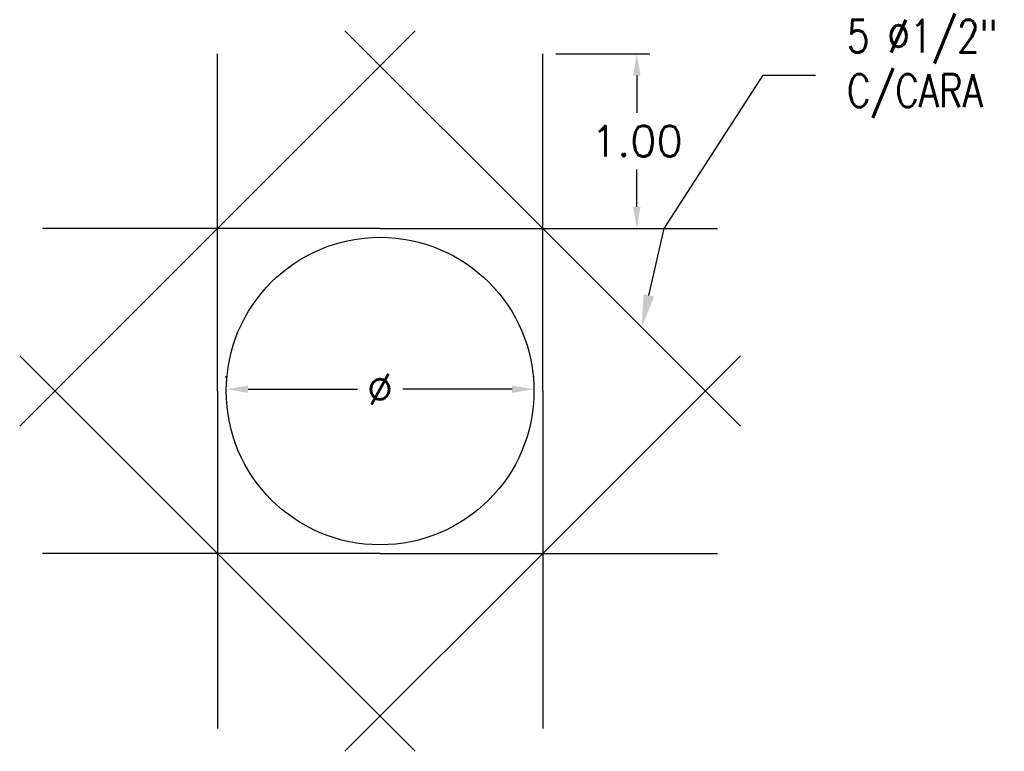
# Model space of a CAD drawing. Header units: metres. Extents: x 724738 to 725866, y 9150075 to 9151285.
# Tile 15 of 16: x 725857.13 to 725862.76, y 9150092.64 to 9150096.83. Entities that reach past the tile are written whole.
import ezdxf
from ezdxf import colors
from ezdxf.entities.mleader import LeaderData, LeaderLine
from ezdxf.math import Vec2, Vec3

# ---------------------------------------------------------------- set-up
doc = ezdxf.new("R2010")
doc.units = ezdxf.units.M
doc.layers.add('Layer10 (.30)', color=90, linetype='Continuous')
doc.layers.add('Layer2 (.10)', color=1, linetype='Continuous')
doc.styles.add('AIR-Simplex.(0.80)', font='simplex.shx', dxfattribs={"width": 0.8})
doc.styles.add('SIMPLEX', font='simplex.shx')
doc.dimstyles.new('ATA -20', dxfattribs={"dimscale": 0.02, "dimtxt": 2.5, "dimasz": 2.5, "dimexe": 1.5, "dimexo": 1.5, "dimgap": 1.5, "dimtad": 0, "dimtih": 1, "dimtoh": 1, "dimzin": 1, "dimdsep": 46, "dimtxsty": 'SIMPLEX', "dimcen": 1.5, "dimdle": 1.5, "dimclrd": 1, "dimclre": 1, "dimclrt": 7, "dimadec": 0, "dimazin": 0, "dimtfac": 1, "dimtofl": 0, "dimtmove": 2, "dimatfit": 3, "dimfxl": 1.5, "dimtolj": 1, "dimtzin": 1, "dimarcsym": 0})

# ---------------------------------------------------------------- blocks, each defined once
blk = doc.blocks.new('*D313')
at = {"color": 1, "lineweight": -2, "transparency": 16777216}
for p, q in [((725858.3072, 9150094.7774), (725858.3072, 9150094.7876)), ((725860.0672, 9150094.7774), (725860.0672, 9150094.7876)), ((725858.4322, 9150094.7126), (725859.058, 9150094.7126)), ((725859.9422, 9150094.7126), (725859.3164, 9150094.7126))]:
    blk.add_line(p, q, dxfattribs=at)
at = {"color": 1, "transparency": 16777216}
for points in [[(725858.4322, 9150094.7335), (725858.4322, 9150094.6918), (725858.3072, 9150094.7126)], [(725859.9422, 9150094.7335), (725859.9422, 9150094.6918), (725860.0672, 9150094.7126)]]:
    blk.add_solid(points, dxfattribs=at)
at = {"layer": 'Defpoints', "color": 0, "transparency": 16777216}
for p in [(725858.3072, 9150094.7024), (725860.0672, 9150094.7126), (725860.0672, 9150094.7024)]:
    blk.add_point(p, dxfattribs=at)
at = {"color": 7, "transparency": 16777216, "insert": (725859.1872, 9150094.7126), "char_height": 0.175, "attachment_point": 5, "style": 'SIMPLEX'}
blk.add_mtext('\\A1;%%C', dxfattribs=at)
blk = doc.blocks.new('*D314')
at = {"color": 1, "lineweight": -2, "transparency": 16777216}
for p, q in [((725860.1922, 9150096.6324), (725860.7309, 9150096.6324)), ((725860.6559, 9150096.5074), (725860.6559, 9150096.2949)), ((725860.6559, 9150095.7574), (725860.6559, 9150095.9699)), ((725860.1922, 9150095.6324), (725860.7309, 9150095.6324))]:
    blk.add_line(p, q, dxfattribs=at)
at = {"color": 1, "transparency": 16777216}
for points in [[(725860.635, 9150096.5074), (725860.6767, 9150096.5074), (725860.6559, 9150096.6324)], [(725860.635, 9150095.7574), (725860.6767, 9150095.7574), (725860.6559, 9150095.6324)]]:
    blk.add_solid(points, dxfattribs=at)
at = {"layer": 'Defpoints', "color": 0, "transparency": 16777216}
for p in [(725860.1172, 9150096.6324), (725860.6559, 9150096.6324), (725860.1172, 9150095.6324)]:
    blk.add_point(p, dxfattribs=at)
at = {"color": 7, "transparency": 16777216, "insert": (725860.6559, 9150096.1324), "char_height": 0.175, "attachment_point": 5, "style": 'SIMPLEX'}
blk.add_mtext('\\A1;1.00', dxfattribs=at)

msp = doc.modelspace()

# ---------------------------------------------------------------- linework, layer by layer
at = {"layer": 'Layer10 (.30)', "linetype": 'Continuous'}
for p, q in [((725859.3886, 9150096.7637), (725858.2572, 9150095.6324)), ((725858.9858, 9150096.7637), (725860.1172, 9150095.6324)), ((725858.2572, 9150095.6324), (725857.1259, 9150094.501)), ((725860.1172, 9150095.6324), (725861.2486, 9150094.501)), ((725858.2572, 9150093.7724), (725857.1259, 9150094.9037)), ((725860.1172, 9150093.7724), (725861.2486, 9150094.9037)), ((725859.3886, 9150092.641), (725858.2572, 9150093.7724)), ((725858.9858, 9150092.641), (725860.1172, 9150093.7724))]:
    msp.add_line(p, q, dxfattribs=at)
at = {"layer": 'Layer10 (.30)', "linetype": 'Continuous', "flags": 128}
for points in [[(725858.2572, 9150094.7024), (725858.2572, 9150096.6324)], [(725860.1172, 9150094.7024), (725860.1172, 9150096.6324)], [(725859.1872, 9150095.6324), (725858.2572, 9150095.6324), (725857.2572, 9150095.6324)], [(725859.1872, 9150095.6324), (725860.1172, 9150095.6324), (725861.1172, 9150095.6324)], [(725858.2572, 9150094.7024), (725858.2572, 9150092.7724)], [(725860.1172, 9150094.7024), (725860.1172, 9150092.7724)], [(725859.1872, 9150093.7724), (725858.2572, 9150093.7724), (725857.2572, 9150093.7724)], [(725859.1872, 9150093.7724), (725860.1172, 9150093.7724), (725861.1172, 9150093.7724)]]:
    msp.add_lwpolyline(points, dxfattribs=at)
at = {"layer": 'Layer2 (.10)'}
msp.add_circle((725859.1872, 9150094.7024), 0.88, dxfattribs=at)

# ---------------------------------------------------------------- dimensions: what is measured, and where the dimension line sits
at = {"color": 1}
dim = msp.add_aligned_dim(p1=(725860.1172, 9150095.6324), p2=(725860.1172, 9150096.6324), distance=-0.5387, dimstyle='ATA -20', override={"dimscale": 0.05, "dimtxt": 3.5}, dxfattribs=at)
dim.commit()
dim.dimension.update_dxf_attribs({"geometry": '*D314', "text_midpoint": (725860.6559, 9150096.1324)})
dim = msp.add_aligned_dim(p1=(725858.3072, 9150094.7024), p2=(725860.0672, 9150094.7024), distance=0.0103, text='%%C', dimstyle='ATA -20', override={"dimscale": 0.05, "dimtxt": 3.5}, dxfattribs=at)
dim.commit()
dim.dimension.update_dxf_attribs({"geometry": '*D313', "text_midpoint": (725859.1872, 9150094.7126)})

# ---------------------------------------------------------------- leaders
ml = msp.add_multileader_mtext('Standard')
ml.set_content('{\\Fromans|c0;\\C0;5 Ø1/2"\\PC/CARA}', color=256, style='AIR-Simplex.(0.80)')
ml.set_leader_properties(color=1, linetype='ByLayer', lineweight=-1)
ml.build(insert=Vec2(0, 0))
ml.multileader.update_dxf_attribs({"text_left_attachment_type": 2, "text_right_attachment_type": 2, "dogleg_length": 0.3, "arrow_head_size": 0.1875})
ctx = ml.context
ctx.base_point, ctx.char_height, ctx.arrow_head_size, ctx.landing_gap_size, ctx.plane_origin = Vec3(725861.6773, 9150096.5105), 0.1875, 0.1875, 0.18, Vec3(725860.6619, 9150095.8749)
ctx.left_attachment, ctx.right_attachment = 2, 2
notes = []
notes.append((ctx, [(0, (1, 1, 0), (725861.3773, 9150096.5105), (1, 0), 0.3, [(1, [(725860.6829, 9150095.0667), (725860.8112, 9150095.6324)], 0, [])])]))
ctx.mtext.insert, ctx.mtext.flow_direction = Vec3(725861.8573, 9150096.8275), 5
for ctx, leaders in notes:
    for number, flags, end, landing, length, lines in leaders:
        leader = LeaderData()
        leader.index, (leader.has_last_leader_line, leader.has_dogleg_vector, leader.attachment_direction) = number, flags
        leader.last_leader_point, leader.dogleg_vector, leader.dogleg_length = Vec3(end), Vec3(landing), length
        for number, points, colour, breaks in lines:
            line = LeaderLine()
            line.index, line.vertices, line.color, line.breaks = number, Vec3.list(points), colors.encode_raw_color(colour), breaks
            leader.lines.append(line)
        ctx.leaders.append(leader)

doc.saveas('drawing.dxf')
